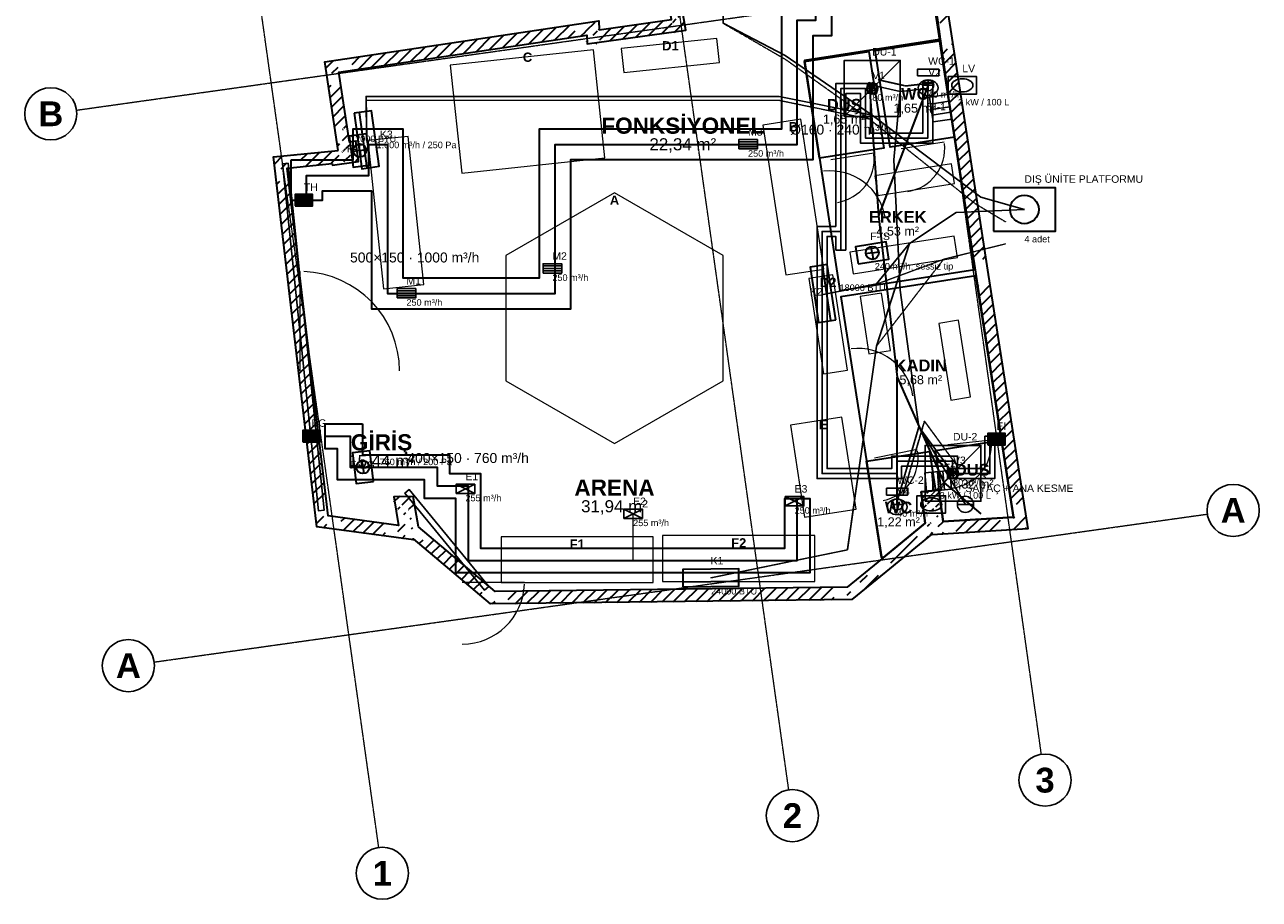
# Model space of a CAD drawing. Header units: millimetres. Extents: x -4681 to 15681, y -5011 to 17012.
# Tile 1 of 2: x -4196 to 15681, y -5011 to 9076. Entities that reach past the tile are written whole.
import ezdxf
from ezdxf.enums import TextEntityAlignment as Align

# ---------------------------------------------------------------- set-up
doc = ezdxf.new("R2010")
doc.units = ezdxf.units.MM
doc.linetypes.add('DASHDOT', pattern=[3.556, 2.54, -0.508, 0, -0.508])
doc.linetypes.add('DASHED', pattern=[1.524, 1.27, -0.254])
for name, color, linetype, lineweight in [('A-CEPHE', 5, 'Continuous', 25), ('A-DUVAR-MEVCUT', 8, 'Continuous', 35), ('A-DUVAR-YENI', 1, 'Continuous', 35), ('A-EKIPMAN', 9, 'Continuous', 18), ('A-KAPI', 8, 'Continuous', 18), ('A-MOBILYA', 9, 'Continuous', 18), ('A-YAZI', 7, 'Continuous', 13), ('G-AKS-BALON', 8, 'Continuous', 25), ('G-AKS-HAT', 8, 'DASHDOT', 18), ('M-HAVA-BESLEME', 3, 'Continuous', 35), ('M-HAVA-BRANSMAN', 3, 'DASHED', 18), ('M-HAVA-CIHAZ', 2, 'Continuous', 35), ('M-HAVA-EGZOZ', 1, 'Continuous', 35), ('M-HAVA-ISLAK', 6, 'Continuous', 25), ('M-HAVA-MENFEZ', 3, 'Continuous', 25), ('M-KLIMA-BAKIR', 4, 'Continuous', 25), ('M-KLIMA-DIS', 4, 'Continuous', 35), ('M-KLIMA-DRENAJ', 4, 'DASHED', 18), ('M-KLIMA-IC', 4, 'Continuous', 35), ('M-SIHHI-CIHAZ', 8, 'Continuous', 25), ('M-SIHHI-PIS', 8, 'Continuous', 35), ('M-SIHHI-SICAK', 30, 'DASHED', 25), ('M-SIHHI-TEMIZ', 5, 'Continuous', 25), ('M-YAZI', 7, 'Continuous', 13)]:
    doc.layers.add(name, color=color, linetype=linetype, lineweight=lineweight)
doc.styles.add('GYM', font='arial.ttf')
doc.styles.add('GYM-B', font='arialbd.ttf')

# ---------------------------------------------------------------- blocks, each defined once
blk = doc.blocks.new('M_MENFEZ_BESLEME')
for p, q in [((-150, 40), (150, 40)), ((-150, 0), (150, 0)), ((-150, -40), (150, -40))]:
    blk.add_line(p, q)
blk.add_lwpolyline([(-150, -75), (150, -75), (150, 75), (-150, 75)], close=True)
at = {"style": 'GYM'}
for tag, p, height in [('KOD', (0, 140), 120), ('DEBI', (0, -200), 105)]:
    blk.add_attdef(tag, p, '', height=height, dxfattribs=at)
blk = doc.blocks.new('M_MENFEZ_EGZOZ')
for p, q in [((-150, -75), (150, 75)), ((-150, 75), (150, -75))]:
    blk.add_line(p, q)
blk.add_lwpolyline([(-150, -75), (150, -75), (150, 75), (-150, 75)], close=True)
at = {"style": 'GYM'}
for tag, p, height in [('KOD', (0, 140), 120), ('DEBI', (0, -200), 105)]:
    blk.add_attdef(tag, p, '', height=height, dxfattribs=at)
blk = doc.blocks.new('M_VALF')
for p, q in [((-90, 0), (90, 0)), ((0, -90), (0, 90))]:
    blk.add_line(p, q)
blk.add_circle((0, 0), 90)
at = {"style": 'GYM'}
for tag, p, height in [('KOD', (0, 150), 120), ('DEBI', (0, -200), 105)]:
    blk.add_attdef(tag, p, '', height=height, dxfattribs=at)
blk = doc.blocks.new('M_FAN')
for q in [(-105, 0), (0, 105), (105, 0), (0, -105)]:
    blk.add_line((0, 0), q)
blk.add_lwpolyline([(-250, -140), (250, -140), (250, 140), (-250, 140)], close=True)
blk.add_circle((0, 0), 105)
at = {"style": 'GYM'}
for tag, p, height in [('KOD', (0, 210), 120), ('TANIM', (0, -270), 105)]:
    blk.add_attdef(tag, p, '', height=height, dxfattribs=at)
blk = doc.blocks.new('M_PANJUR')
for p, q in [((-140, 64), (140, 64)), ((-140, 32), (140, 32)), ((-140, 0), (140, 0)), ((-140, -32), (140, -32)), ((-140, -64), (140, -64))]:
    blk.add_line(p, q)
blk.add_lwpolyline([(-140, -90), (140, -90), (140, 90), (-140, 90)], close=True)
at = {"style": 'GYM'}
blk.add_attdef('KOD', (0, 150), '', height=120, dxfattribs=at)
blk = doc.blocks.new('M_KLIMA_IC')
blk.add_line((-450, -60), (450, -60))
blk.add_lwpolyline([(-450, -140), (450, -140), (450, 140), (-450, 140)], close=True)
at = {"style": 'GYM'}
for tag, p, height in [('KOD', (0, 215), 120), ('KAPASITE', (0, -270), 105)]:
    blk.add_attdef(tag, p, '', height=height, dxfattribs=at)
blk = doc.blocks.new('M_KLIMA_DIS')
blk.add_lwpolyline([(-500, -350), (500, -350), (500, 350), (-500, 350)], close=True)
blk.add_circle((0, 0), 230)
at = {"style": 'GYM'}
for tag, p, height in [('KOD', (0, 430), 120), ('ADET', (0, -530), 105)]:
    blk.add_attdef(tag, p, '', height=height, dxfattribs=at)
blk = doc.blocks.new('M_KLOZET')
blk.add_lwpolyline([(-170, 150), (170, 150), (170, 260), (-170, 260)], close=True)
blk.add_ellipse((0, -40), major_axis=(160, 0), ratio=0.78)
at = {"style": 'GYM'}
blk.add_attdef('KOD', (0, 330), '', height=120, dxfattribs=at)
blk = doc.blocks.new('M_LAVABO')
blk.add_lwpolyline([(-230, -140), (230, -140), (230, 140), (-230, 140)], close=True)
blk.add_ellipse((0, 0), major_axis=(170, 0), ratio=0.62)
at = {"style": 'GYM'}
blk.add_attdef('KOD', (0, 210), '', height=120, dxfattribs=at)
blk = doc.blocks.new('M_DUS')
blk.add_line((-450, -450), (450, 450))
blk.add_lwpolyline([(-450, -450), (450, -450), (450, 450), (-450, 450)], close=True)
blk.add_circle((0, 0), 80)
at = {"style": 'GYM'}
blk.add_attdef('KOD', (0, 530), '', height=120, dxfattribs=at)
blk = doc.blocks.new('M_SUZGEC')
blk.add_lwpolyline([(-75, -75), (75, -75), (75, 75), (-75, 75)], close=True)
blk.add_circle((0, 0), 42)
blk = doc.blocks.new('M_ISITICI')
for p, q in [((-90, -150), (-90, 150)), ((0, -150), (0, 150)), ((90, -150), (90, 150))]:
    blk.add_line(p, q)
blk.add_lwpolyline([(-200, -150), (200, -150), (200, 150), (-200, 150)], close=True)
at = {"style": 'GYM'}
for tag, p, height in [('KOD', (0, 225), 120), ('GUC', (0, -285), 105)]:
    blk.add_attdef(tag, p, '', height=height, dxfattribs=at)
blk = doc.blocks.new('M_SAYAC')
blk.add_line((-130, 0), (130, 0))
blk.add_circle((0, 0), 130)
at = {"style": 'GYM'}
blk.add_attdef('KOD', (0, 200), '', height=120, dxfattribs=at)

msp = doc.modelspace()

# ---------------------------------------------------------------- hatches: boundary and pattern name
at = {"layer": 'A-DUVAR-MEVCUT'}
h = msp.add_hatch(dxfattribs=at)
h.set_pattern_fill('ANSI31', scale=40)
h.paths.add_polyline_path([(756, 6840), (760, 6814), (957, 6846), (953, 6872)])
h.paths.add_polyline_path([(970, 6843), (760, 6814), (756, 6840), (550, 6819), (550, 7020), (588, 7024), (970, 7024)])
h.paths.add_polyline_path([(760, 6814), (1178, 6873), (1150, 7071), (732, 7012)])
h.paths.add_polyline_path([(1149, 7083), (1178, 6873), (968, 6843), (968, 7083)])
h.paths.add_polyline_path([(1178, 6873), (1133, 7198), (935, 7171), (979, 6845)])
h.paths.add_polyline_path([(999, 7408), (1032, 7185), (1133, 7198), (1162, 6988), (923, 6988), (923, 7408)])
h.paths.add_polyline_path([(1133, 7198), (1032, 7185), (1058, 6986), (1159, 6999)])
h.paths.add_polyline_path([(1001, 7395), (1032, 7185), (1133, 7198), (1164, 6975), (822, 6975), (822, 7047), (850, 7050), (822, 7237), (822, 7395)])
h.paths.add_polyline_path([(1032, 7185), (864, 8310), (666, 8281), (834, 7155)])
h.paths.add_polyline_path([(1074, 8342), (864, 8310), (895, 8100), (693, 8100), (654, 8362), (654, 8481), (916, 8520), (1074, 8520)])
h.paths.add_polyline_path([(864, 8310), (4855, 8908), (4826, 9106), (834, 8508)])
h.paths.add_polyline_path([(4645, 9079), (4907, 9118), (5051, 9118), (5053, 8996), (5065, 8998), (5065, 8796), (4858, 8767), (4855, 8908), (4645, 8877)])
h.paths.add_polyline_path([(4855, 8908), (4858, 8767), (5058, 8772), (5055, 8912)])
h.paths.add_polyline_path([(5068, 8977), (5068, 8796), (4858, 8767), (4855, 8908), (4648, 8877), (4648, 8977)])
h.paths.add_polyline_path([(4858, 8767), (6449, 8988), (6422, 9186), (4831, 8965)])
h.paths.add_polyline_path([(6412, 9198), (6449, 8988), (6239, 8959), (6239, 9198)])
h.paths.add_polyline_path([(6449, 8988), (5826, 12526), (5629, 12492), (6252, 8954)])
h.paths.add_polyline_path([(6036, 12554), (5826, 12526), (5863, 12316), (5660, 12316), (5616, 12566), (5616, 12700), (5888, 12736), (6036, 12736)])
h.paths.add_polyline_path([(5826, 12526), (9876, 13066), (9849, 13265), (5800, 12725)])
h.paths.add_polyline_path([(9908, 12856), (9876, 13066), (9666, 13038), (9666, 13240), (9938, 13276), (10046, 13276), (10086, 13017), (10086, 12856)])
h.paths.add_polyline_path([(9876, 13066), (10521, 8898), (10719, 8928), (10073, 13097)])
h.paths.add_polyline_path([(10554, 8688), (10521, 8898), (10489, 9108), (10691, 9108), (10719, 8928), (10731, 8848), (10731, 8688)])
h.paths.add_polyline_path([(10521, 8898), (11111, 5092), (11308, 5122), (10719, 8928)])
h.paths.add_polyline_path([(11143, 4882), (11111, 5092), (11078, 5302), (11281, 5302), (11308, 5122), (11321, 5042), (11321, 4882)])
h.paths.add_polyline_path([(11111, 5092), (11722, 1144), (11920, 1174), (11308, 5122)])
h.paths.add_polyline_path([(11512, 1131), (11722, 1144), (11690, 1354), (11892, 1354), (11932, 1095), (11932, 957), (11570, 934), (11512, 934)])
h.paths.add_polyline_path([(11722, 1144), (10589, 1072), (10601, 873), (11735, 944)])
h.paths.add_polyline_path([(10379, 1282), (10562, 1282), (10589, 1072), (10799, 1086), (10799, 885), (10436, 862), (10414, 862), (10412, 877), (10394, 862), (10379, 862)])
h.paths.add_polyline_path([(10589, 1072), (10524, 1577), (10326, 1552), (10390, 1047)])
h.paths.add_polyline_path([(10314, 1367), (10314, 1558), (10524, 1577), (10551, 1367)])
h.paths.add_polyline_path([(10524, 1577), (10239, 1552), (10257, 1352), (10542, 1378)])
h.paths.add_polyline_path([(10449, 1342), (10266, 1342), (10239, 1552), (10449, 1570)])
h.paths.add_polyline_path([(10239, 1552), (10303, 1047), (10502, 1072), (10437, 1577)])
h.paths.add_polyline_path([(10093, 875), (10303, 1047), (10277, 1257), (10513, 1257), (10513, 867), (10414, 861), (10412, 877), (10363, 837), (10093, 837)])
h.paths.add_polyline_path([(10303, 1047), (9540, 421), (9667, 266), (10430, 892)])
h.paths.add_polyline_path([(9330, 248), (9540, 421), (9750, 593), (9750, 334), (9667, 266), (9600, 211), (9330, 211)])
h.paths.add_polyline_path([(9540, 421), (9046, 15), (9173, -139), (9667, 266)])
h.paths.add_polyline_path([(9256, -71), (9119, -184), (8836, -187), (8836, 13), (9046, 15), (9256, 188)])
h.paths.add_polyline_path([(9046, 15), (3378, -54), (3381, -253), (9049, -185)])
h.paths.add_polyline_path([(3588, -251), (3306, -254), (3168, -138), (3168, 124), (3378, -54), (3588, -51)])
h.paths.add_polyline_path([(3378, -54), (2142, 991), (2013, 839), (3249, -206)])
h.paths.add_polyline_path([(1932, 796), (1932, 1201), (2106, 1201), (2142, 991), (2352, 814), (2352, 781), (2080, 781), (2063, 796), (2066, 781), (2041, 781)])
h.paths.add_polyline_path([(2142, 991), (2060, 1478), (1863, 1445), (1944, 958)])
h.paths.add_polyline_path([(1850, 1268), (1850, 1474), (2060, 1478), (2095, 1268)])
h.paths.add_polyline_path([(2060, 1478), (1747, 1471), (1752, 1271), (2064, 1278)])
h.paths.add_polyline_path([(1957, 1261), (1782, 1261), (1747, 1471), (1957, 1476)])
h.paths.add_polyline_path([(1747, 1471), (1824, 1012), (2021, 1046), (1944, 1504)])
h.paths.add_polyline_path([(2034, 1222), (2034, 802), (1884, 802), (1614, 839), (1614, 1041), (1824, 1012), (1789, 1222)])
h.paths.add_polyline_path([(1824, 1012), (689, 1166), (662, 968), (1797, 814)])
h.paths.add_polyline_path([(664, 1376), (689, 1166), (899, 1138), (899, 957), (749, 957), (508, 989), (479, 1240), (479, 1376)])
h.paths.add_polyline_path([(689, 1166), (32, 6768), (-166, 6745), (490, 1143)])
h.paths.add_polyline_path([(242, 6789), (32, 6768), (57, 6558), (-144, 6558), (-178, 6842), (-178, 6948), (123, 6978), (242, 6978)])
h.paths.add_polyline_path([(32, 6768), (756, 6840), (736, 7039), (13, 6967)])
h.paths.add_polyline_path([(966, 6843), (760, 6814), (756, 6840), (546, 6819), (546, 7020), (847, 7050), (966, 7050)])

# ---------------------------------------------------------------- linework, layer by layer
at = {"layer": 'A-CEPHE'}
for points in [[(-45, 6835), (45, 6845), (625, 1255), (535, 1245)], [(3275, 29), (3205, -29), (1925, 1531), (1995, 1589)]]:
    msp.add_lwpolyline(points, close=True, dxfattribs=at)
at = {"layer": 'A-DUVAR-MEVCUT'}
msp.add_lwpolyline([(850, 7050), (636, 8479), (5050, 9139), (5053, 8996), (6216, 9158), (5593, 12697), (10043, 13291), (10719, 8928), (11308, 5122), (11953, 958), (10414, 861), (10412, 877), (9667, 266), (9119, -184), (3306, -254), (2063, 796), (2066, 778), (508, 989), (-190, 6947)], close=True, dxfattribs=at)
msp.add_lwpolyline([(9876, 13066), (10521, 8898), (11111, 5092), (11722, 1144), (10589, 1072), (10524, 1577), (10239, 1552), (10303, 1047), (9540, 421), (9046, 15), (3378, -54), (2142, 991), (2060, 1478), (1747, 1471), (1824, 1012), (689, 1166), (32, 6768), (756, 6840), (760, 6814), (1178, 6873), (1133, 7198), (1032, 7185), (864, 8310), (4855, 8908), (4858, 8767), (6449, 8988), (5826, 12526)], dxfattribs=at)
at = {"layer": 'A-DUVAR-YENI'}
for points in [[(8930, 4796), (11104, 5132), (10531, 8838), (8357, 8499)], [(10534, 8818), (10774, 7266), (9736, 7105), (9496, 8658)], [(8360, 8482), (9397, 8643), (9638, 7090), (8600, 6929)], [(9604, 473), (10303, 1047), (10239, 1552), (10524, 1577), (10589, 1072), (11722, 1144), (11120, 5032), (8946, 4695)], [(10303, 1047), (9634, 498), (9601, 492), (9359, 2045), (10369, 2202), (10467, 1572), (10239, 1552)], [(10559, 1306), (10524, 1577), (10519, 1598), (10541, 1580), (10566, 1584), (10467, 2217), (11530, 2383), (11722, 1144), (10595, 1073)]]:
    msp.add_lwpolyline(points, close=True, dxfattribs=at)
at = {"layer": 'A-EKIPMAN'}
for points in [[(6991, 8468), (6950, 8856), (5409, 8692), (5450, 8304)], [(4960, 8673), (2654, 8427), (2840, 6687), (5146, 6933)], [(8302, 7553), (7689, 7459), (8058, 5047), (8671, 5141)], [(5300, 6370), (3551, 5360), (3551, 3340), (5300, 2330), (7049, 3340), (7049, 5360)], [(8816, 5046), (8430, 4987), (8664, 3454), (9050, 3513)], [(9189, 1272), (8962, 2755), (8131, 2628), (8358, 1145)], [(5925, 90), (5925, 830), (3475, 830), (3475, 90)], [(8525, 110), (8525, 850), (6075, 850), (6075, 110)]]:
    msp.add_lwpolyline(points, close=True, dxfattribs=at)
at = {"layer": 'A-KAPI'}
for p, q in [((9917, 7082), (10609, 7190)), ((8781, 6906), (9473, 7014)), ((8772, 5822), (8634, 6712)), ((240, 3500), (240, 5100)), ((9216, 2962), (9078, 3852)), ((10668, 2314), (11364, 2392)), ((9488, 2100), (10174, 2238)), ((2850, 100), (3850, 100))]:
    msp.add_line(p, q, dxfattribs=at)
for centre, radius, start, end in [((9917, 7082), 700, -81.2, 6.8), ((8781, 6906), 700, -81.2, 6.8), ((8772, 5822), 900, 8.8, 96.8), ((240, 3500), 1600, 0, 88), ((9216, 2962), 900, 8.8, 96.8), ((9488, 2100), 700, -78.6, 9.4), ((10668, 2314), 700, -83.6, 4.4), ((2850, 100), 1000, -90, -2)]:
    msp.add_arc(centre, radius, start, end, dxfattribs=at)
at = {"layer": 'A-MOBILYA'}
for points in [[(1978, 7277), (1331, 7209), (1582, 4823), (2229, 4891)], [(9489, 6642), (9538, 6326), (10774, 6518), (10725, 6834)], [(9088, 5412), (9142, 5066), (10822, 5326), (10768, 5672)], [(9599, 4752), (9254, 4699), (9397, 3775), (9743, 3829)], [(10836, 4315), (10520, 4266), (10713, 3031), (11029, 3080)]]:
    msp.add_lwpolyline(points, close=True, dxfattribs=at)
at = {"layer": 'G-AKS-BALON'}
for centre in [(-3776, 7641), (15261, 1253), (-2526, -1247), (12232, -3091), (8164, -3663), (1563, -4591)]:
    msp.add_circle(centre, 420, dxfattribs=at)
at = {"layer": 'G-AKS-HAT'}
for p, q in [((12173, -2676), (9524, 16177)), ((8106, -3247), (5456, 15605)), ((1505, -4175), (-1145, 14677)), ((-3360, 7700), (13596, 10083)), ((-2111, -1189), (14845, 1194))]:
    msp.add_line(p, q, dxfattribs=at)
at = {"layer": 'M-HAVA-BESLEME'}
msp.add_lwpolyline([(93, 6897), (1093, 6897), (1093, 7397), (1893, 7397), (1893, 4997), (4093, 4997), (4093, 7397), (7993, 7397), (7993, 9397), (8293, 9397), (8293, 10047), (8793, 10047), (8793, 8897), (8493, 8897), (8493, 6897), (4593, 6897), (4593, 4497), (1393, 4497), (1393, 6397), (593, 6397), (593, 6247), (93, 6247)], close=True, dxfattribs=at)
msp.add_lwpolyline([(343, 6247), (343, 6647), (1343, 6647), (1343, 7147), (1643, 7147), (1643, 4747), (4343, 4747), (4343, 7147), (8243, 7147), (8243, 9147), (8543, 9147), (8543, 10047)], dxfattribs=at)
at = {"layer": 'M-HAVA-BRANSMAN'}
for p, q in [((9343, 8047), (9450, 8047)), ((9450, 8047), (9450, 8050)), ((10343, 8100), (10350, 8100)), ((10350, 8100), (10350, 8100)), ((7450, 7147), (7450, 7150)), ((7450, 7147), (7450, 7147)), ((4343, 5150), (4300, 5150)), ((4300, 5150), (4300, 5150)), ((1950, 4747), (1950, 4750)), ((1950, 4747), (1950, 4747)), ((9843, 1847), (9850, 1847)), ((9850, 1847), (9850, 1350)), ((10750, 1847), (10750, 1850)), ((10750, 1847), (10750, 1847)), ((2943, 1600), (2900, 1600)), ((2900, 1600), (2900, 1600)), ((8243, 1400), (8200, 1400)), ((8200, 1400), (8200, 1400)), ((5600, 447), (5600, 1200)), ((5600, 447), (5600, 447))]:
    msp.add_line(p, q, dxfattribs=at)
at = {"layer": 'M-HAVA-EGZOZ'}
msp.add_lwpolyline([(1243, 2647), (1243, 2147), (2643, 2147), (2643, 1847), (3143, 1847), (3143, 647), (8043, 647), (8043, 1447), (8443, 1447), (8443, 247), (2743, 247), (2743, 1447), (2243, 1447), (2243, 1747), (843, 1747), (843, 2247), (643, 2247), (643, 2647)], close=True, dxfattribs=at)
msp.add_lwpolyline([(643, 2447), (1043, 2447), (1043, 1947), (2443, 1947), (2443, 1647), (2943, 1647), (2943, 447), (5643, 447), (8243, 447), (8243, 1447)], dxfattribs=at)
at = {"layer": 'M-HAVA-ISLAK'}
msp.add_lwpolyline([(8863, 5447), (8863, 5667), (8723, 5667), (8723, 1927), (9763, 1927), (9763, 2127), (10823, 2127), (10823, 1927), (11263, 1927), (11263, 2447), (11423, 2447), (11423, 1767), (10663, 1767), (10663, 1967), (9923, 1967), (9923, 1767), (8563, 1767), (8563, 5827), (8863, 5827), (8863, 8127), (9423, 8127), (9423, 7327), (10263, 7327), (10263, 8147), (10423, 8147), (10423, 7167), (9263, 7167), (9263, 7967), (9023, 7967), (9023, 5827), (9023, 5447)], close=True, dxfattribs=at)
msp.add_lwpolyline([(10343, 8147), (10343, 7247), (9343, 7247), (9343, 8047), (8943, 8047), (8943, 5447), (8943, 5747), (8643, 5747), (8643, 1847), (9843, 1847), (9843, 2047), (10743, 2047), (10743, 1847), (11343, 1847), (11343, 2447)], dxfattribs=at)
at = {"layer": 'M-KLIMA-BAKIR'}
for points in [[(6970, 12497), (7050, 9100), (8050, 8580), (9450, 7620), (11200, 6300), (11900, 6100)], [(1311, 7222), (1300, 7920), (5950, 7920), (7950, 7920), (9450, 7620), (11200, 6300), (11900, 6100)], [(6851, 169), (9050, 620), (9520, 3900), (10050, 5550), (10800, 6050), (11900, 6100)], [(8659, 4733), (9520, 4900), (10050, 5550), (10800, 6050), (11900, 6100)]]:
    msp.add_lwpolyline(points, dxfattribs=at)
at = {"layer": 'M-KLIMA-DRENAJ'}
for points in [[(6970, 12497), (7050, 9100), (8050, 8520), (9400, 7560), (11100, 6200), (11600, 5900)], [(1311, 7222), (1300, 7860), (5950, 7860), (7950, 7860), (9400, 7560), (11100, 6200), (11600, 5900)], [(6851, 169), (9050, 620), (9520, 3900), (10600, 5300), (11600, 5550)], [(8659, 4733), (9520, 4900), (10600, 5300), (11600, 5550)]]:
    msp.add_lwpolyline(points, dxfattribs=at)
at = {"layer": 'M-SIHHI-PIS'}
for points in [[(9400, 8150), (9550, 6000), (9850, 3400), (10600, 1700), (11200, 1200)], [(9450, 8050), (9400, 8150)], [(10350, 8100), (9550, 6000)], [(9850, 1350), (9850, 3400)], [(10750, 1850), (10600, 1700)]]:
    msp.add_lwpolyline(points, dxfattribs=at)
at = {"layer": 'M-SIHHI-SICAK'}
for points in [[(9990, 8090), (9540, 8190)], [(9990, 8090), (10440, 8140)], [(10290, 2690), (9940, 1490)], [(10290, 2690), (10840, 1940)]]:
    msp.add_lwpolyline(points, dxfattribs=at)
at = {"layer": 'M-SIHHI-TEMIZ'}
for points in [[(9900, 8000), (9450, 8100)], [(10950, 1350), (10200, 2600), (9900, 4800), (9800, 6900), (9900, 8000)], [(9900, 8000), (10350, 8050)], [(10200, 2600), (9850, 1400)], [(10200, 2600), (10750, 1850)]]:
    msp.add_lwpolyline(points, dxfattribs=at)

# ---------------------------------------------------------------- block references
at = {"layer": 'M-HAVA-CIHAZ'}
ref = msp.add_blockref('M_FAN', (1200, 7050), dxfattribs=dict(at, rotation=97.8))
ref.add_attrib('KOD', 'F-TH', (992, 7021), dxfattribs={"layer": '0', "height": 120, "style": 'GYM'})
ref.add_attrib('TANIM', '1.000 m³/h / 250 Pa', (1468, 7087), dxfattribs={"layer": '0', "height": 105, "style": 'GYM'})
for p, values in [((300, 6250), {'KOD': 'TH'}), ((420, 2450), {'KOD': 'EG'}), ((11450, 2400), {'KOD': 'EI'})]:
    msp.add_blockref('M_PANJUR', p, dxfattribs=at).add_auto_attribs(values)
ref = msp.add_blockref('M_FAN', (9450, 5400), dxfattribs=dict(at, rotation=8.8))
ref.add_attrib('KOD', 'F-IS', (9418, 5608), dxfattribs={"layer": '0', "height": 120, "style": 'GYM'})
ref.add_attrib('TANIM', '240 m³/h, sessiz tip', (9491, 5133), dxfattribs={"layer": '0', "height": 105, "style": 'GYM'})
ref = msp.add_blockref('M_FAN', (1250, 1950), dxfattribs=dict(at, rotation=96.7))
ref.add_attrib('KOD', 'F-EG', (1041, 1925), dxfattribs={"layer": '0', "height": 120, "style": 'GYM'})
ref.add_attrib('TANIM', '760 m³/h / 200 Pa', (1518, 1982), dxfattribs={"layer": '0', "height": 105, "style": 'GYM'})
at = {"layer": 'M-HAVA-MENFEZ'}
for name, p, values in [('M_VALF', (10350, 8100), {'KOD': 'V2', 'DEBI': '40 m³/h'}), ('M_VALF', (9450, 8050), {'KOD': 'V1', 'DEBI': '80 m³/h'}), ('M_MENFEZ_BESLEME', (7450, 7150), {'KOD': 'M3', 'DEBI': '250 m³/h'}), ('M_MENFEZ_BESLEME', (4300, 5150), {'KOD': 'M2', 'DEBI': '250 m³/h'}), ('M_MENFEZ_BESLEME', (1950, 4750), {'KOD': 'M1', 'DEBI': '250 m³/h'}), ('M_VALF', (10750, 1850), {'KOD': 'V3', 'DEBI': '80 m³/h'}), ('M_MENFEZ_EGZOZ', (2900, 1600), {'KOD': 'E1', 'DEBI': '255 m³/h'}), ('M_MENFEZ_EGZOZ', (8200, 1400), {'KOD': 'E3', 'DEBI': '250 m³/h'}), ('M_VALF', (9850, 1350), {'KOD': 'V4', 'DEBI': '40 m³/h'}), ('M_MENFEZ_EGZOZ', (5600, 1200), {'KOD': 'E2', 'DEBI': '255 m³/h'})]:
    msp.add_blockref(name, p, dxfattribs=at).add_auto_attribs(values)
at = {"layer": 'M-KLIMA-DIS'}
msp.add_blockref('M_KLIMA_DIS', (11900, 6100), dxfattribs=at).add_auto_attribs({'KOD': 'DIŞ ÜNİTE PLATFORMU', 'ADET': '4 adet'})
at = {"layer": 'M-KLIMA-IC'}
ref = msp.add_blockref('M_KLIMA_IC', (1311, 7222), dxfattribs=dict(at, rotation=277.8))
ref.add_attrib('KOD', 'K3', (1524, 7251), dxfattribs={"layer": '0', "height": 120, "style": 'GYM'})
ref.add_attrib('KAPASITE', '12000 BTU', (1043, 7185), dxfattribs={"layer": '0', "height": 105, "style": 'GYM'})
ref = msp.add_blockref('M_KLIMA_IC', (8656, 4747), dxfattribs=dict(at, rotation=98.8))
ref.add_attrib('KOD', 'K2', (8444, 4714), dxfattribs={"layer": '0', "height": 120, "style": 'GYM'})
ref.add_attrib('KAPASITE', '18000 BTU', (8923, 4788), dxfattribs={"layer": '0', "height": 105, "style": 'GYM'})
ref = msp.add_blockref('M_KLIMA_IC', (6851, 169), dxfattribs=dict(at, rotation=0.7))
ref.add_attrib('KOD', 'K1', (6848, 384), dxfattribs={"layer": '0', "height": 120, "style": 'GYM'})
ref.add_attrib('KAPASITE', '24000 BTU', (6854, -101), dxfattribs={"layer": '0', "height": 105, "style": 'GYM'})
at = {"layer": 'M-SIHHI-CIHAZ'}
for name, p, values in [('M_DUS', (9450, 8050), {'KOD': 'DU-1'}), ('M_KLOZET', (10350, 8100), {'KOD': 'WC-1'}), ('M_LAVABO', (10900, 8100), {'KOD': 'LV'}), ('M_DUS', (10750, 1850), {'KOD': 'DU-2'}), ('M_KLOZET', (9850, 1350), {'KOD': 'WC-2'}), ('M_LAVABO', (10400, 1350), {'KOD': 'LV'})]:
    msp.add_blockref(name, p, dxfattribs=at).add_auto_attribs(values)
for p in [(9450, 8050), (10750, 1850)]:
    msp.add_blockref('M_SUZGEC', p, dxfattribs=at)
ref = msp.add_blockref('M_ISITICI', (10550, 7732), dxfattribs=dict(at, rotation=98.8))
ref.add_attrib('KOD', 'SI-1', (10328, 7698), dxfattribs={"layer": '0', "height": 120, "style": 'GYM'})
ref.add_attrib('GUC', '3 kW / 100 L', (10832, 7776), dxfattribs={"layer": '0', "height": 105, "style": 'GYM'})
ref = msp.add_blockref('M_ISITICI', (10511, 1727), dxfattribs=dict(at, rotation=5.1))
ref.add_attrib('KOD', 'SI-2', (10491, 1951), dxfattribs={"layer": '0', "height": 120, "style": 'GYM'})
ref.add_attrib('GUC', '3 kW / 100 L', (10536, 1443), dxfattribs={"layer": '0', "height": 105, "style": 'GYM'})
at = {"layer": 'M-SIHHI-TEMIZ'}
msp.add_blockref('M_SAYAC', (10950, 1350), dxfattribs=at).add_auto_attribs({'KOD': 'SAYAÇ + ANA KESME'})

# ---------------------------------------------------------------- texts
at = {"layer": 'A-EKIPMAN', "style": 'GYM-B'}
for s, p in [('D1', (6200, 8736)), ('C', (3900, 8553)), ('B', (8180, 7433)), ('A', (5300, 6250)), ('D2', (8740, 4926)), ('E', (8660, 2635)), ('F2', (7300, 730)), ('F1', (4700, 710))]:
    msp.add_text(s, height=150, dxfattribs=at).set_placement(p, align=Align.MIDDLE_CENTER)
at = {"layer": 'A-YAZI'}
for s, height, style, p in [('WC', 190, 'GYM-B', (10135, 7962)), ('DUŞ', 190, 'GYM-B', (8999, 7786)), ('1,65 m²', 145, 'GYM', (10135, 7732)), ('FONKSİYONEL', 260, 'GYM-B', (6400, 7450)), ('1,65 m²', 145, 'GYM', (8999, 7556)), ('22,34 m²', 195, 'GYM', (6400, 7150)), ('ERKEK', 190, 'GYM-B', (9860, 5981)), ('4,53 m²', 145, 'GYM', (9860, 5751)), ('KADIN', 190, 'GYM-B', (10231, 3588)), ('5,68 m²', 145, 'GYM', (10231, 3358)), ('GİRİŞ', 260, 'GYM-B', (1550, 2350)), ('15,44 m²', 195, 'GYM', (1550, 2050)), ('DUŞ', 190, 'GYM-B', (11060, 1908)), ('ARENA', 260, 'GYM-B', (5300, 1620)), ('1,32 m²', 145, 'GYM', (11060, 1678)), ('31,94 m²', 195, 'GYM', (5300, 1320)), ('WC', 190, 'GYM-B', (9873, 1299)), ('1,22 m²', 145, 'GYM', (9873, 1069))]:
    msp.add_text(s, height=height, dxfattribs=dict(at, style=style)).set_placement(p, align=Align.MIDDLE_CENTER)
at = {"layer": 'G-AKS-BALON', "style": 'GYM-B'}
for s, p in [('B', (-3776, 7641)), ('A', (15261, 1253)), ('A', (-2526, -1247)), ('3', (12232, -3091)), ('2', (8164, -3663)), ('1', (1563, -4591))]:
    msp.add_text(s, height=399, dxfattribs=at).set_placement(p, align=Align.MIDDLE_CENTER)
at = {"layer": 'M-YAZI', "style": 'GYM'}
for s, p in [('Ø160 · 240 m³/h', (8943, 7387)), ('500×150 · 1000 m³/h', (2083, 5327)), ('400×150 · 760 m³/h', (2943, 2097))]:
    msp.add_text(s, height=160, dxfattribs=at).set_placement(p, align=Align.MIDDLE_CENTER)

doc.saveas('drawing.dxf')
